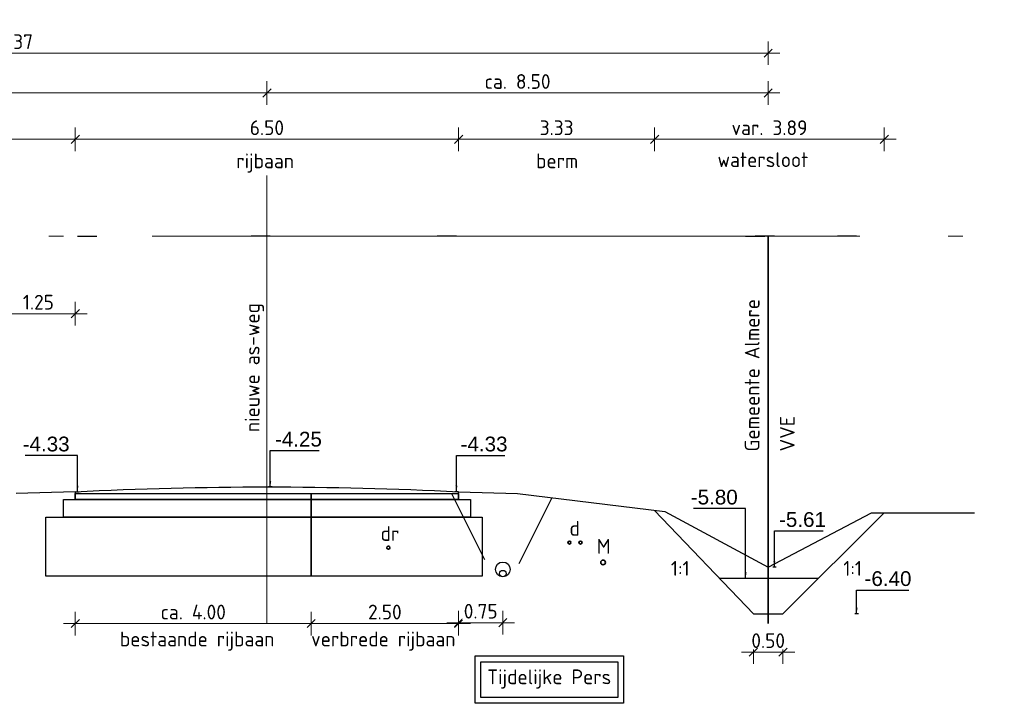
# Model space of a CAD drawing. Header units: metres. Extents: x 149090 to 161988, y 479090 to 487021.
# Tile 49 of 72: x 159093 to 159109, y 484429 to 484440. Entities that reach past the tile are written whole.
import ezdxf

# ---------------------------------------------------------------- set-up
doc = ezdxf.new("R2010")
doc.units = ezdxf.units.M
for name, pattern in [('AL-NAP_LIJN', [15.25, 12, -1.5, 0.25, -1.5]), ('AM-AS', [16, 10, -2, 2, -2]), ('DASHED2', [0.375, 0.25, -0.125])]:
    doc.linetypes.add(name, pattern=pattern)
doc.layers.get('0').update_dxf_attribs({"lineweight": 25})
doc.layers.get('Defpoints').update_dxf_attribs({"color": 211, "lineweight": 25})
for name, color, linetype, lineweight in [('N-WE-AM-AS_WEG_GEBIEDSONTSLUITINGSWEG-G', 10, 'AM-AS', 18), ('N-WE-KG-GRENS_PERCEEL-G', 150, 'KG-PERCEEL', 35), ('N-WE-VH-KANTVERHARDING-G', 7, 'Continuous', 30), ('X-XX-AL-M', 7, 'Continuous', 18), ('X-XX-AL-NAP-G', 7, 'AL-NAP_LIJN', 18), ('X-XX-AL-PROFIEL-B-G', 7, 'Continuous', 25), ('X-XX-AL-PROFIEL-N-G', 7, 'Continuous', 35), ('X-XX-AL-T25', 7, 'Continuous', 25)]:
    doc.layers.add(name, color=color, linetype=linetype, lineweight=lineweight)
doc.layers.add('N-XX-GW-WATERGANG_WATERLIJN-GD', color=150, linetype='AL-WATERLIJN', lineweight=30, true_color=0x007fff)
doc.styles.add('Civitas Arial', font='arial.ttf')
doc.styles.add('NLCS-ISO-M100-T25', font='NLCS-ISO.ttf')
doc.styles.get("Standard").update_dxf_attribs({"font": 'NLCS-ISO.ttf'})
doc.linetypes.add('AL-WATERLIJN', pattern='A,20,[32,NLCS.shx,S=1.5,R=0,X=0,Y=0],20', length=40)
doc.linetypes.add('KG-PERCEEL', pattern='A,5.5,-2,["P",Standard,S=1.8,R=0,X=-0.5,Y=-0.9],-2,5.5,-2,[5,NLCS.shx,S=0.75,R=0,X=0,Y=0],-2', length=19)
doc.dimstyles.new('Civitas 100 25', dxfattribs={"dimscale": 0.1, "dimtxt": 2.5, "dimasz": 1, "dimexe": 0.18, "dimexo": 0.0625, "dimgap": 1, "dimtad": 1, "dimzin": 0, "dimdsep": 46, "dimtxsty": 'Civitas Arial', "dimblk": 'Civitas-pijlmaat', "dimcen": 0, "dimse1": 1, "dimse2": 1, "dimadec": 0, "dimazin": 0, "dimtfac": 1, "dimtix": 1, "dimtmove": 0, "dimatfit": 0, "dimfxl": 1, "dimtolj": 1, "dimtzin": 0, "dimarcsym": 1})
doc.dimstyles.new('NLCS-M100-T25-SCHRAP-X_L2_H1', dxfattribs={"dimscale": 0.1, "dimtxt": 2.5, "dimasz": 1.4, "dimexe": 2, "dimexo": 2, "dimgap": 0.7, "dimtad": 1, "dimzin": 0, "dimdsep": 46, "dimtxsty": 'NLCS-ISO-M100-T25', "dimblk": 'OBLIQUE', "dimcen": 0, "dimdle": 2, "dimclrd": 256, "dimclre": 256, "dimclrt": 256, "dimadec": 1, "dimazin": 0, "dimtfac": 1, "dimtofl": 0, "dimtmove": 1, "dimatfit": 0, "dimldrblk": 'OBLIQUE', "dimfxl": 2, "dimfxlon": 1, "dimtfill": 1, "dimtfillclr": 254, "dimtolj": 1, "dimtzin": 0, "dimlwd": 18, "dimlwe": 18, "dimarcsym": 0})

# ---------------------------------------------------------------- blocks, each defined once
blk = doc.blocks.new('*U146')
for points in [[(0, 0), (3.998, 0), (3.998, -0.1), (0, -0.1)], [(-0.2, -0.1), (3.998, -0.1), (3.998, -0.4), (-0.2, -0.4)], [(-0.5, -0.4), (4.001, -0.4), (4.001, -1.4), (-0.5, -1.4)]]:
    blk.add_lwpolyline(points, close=True)
blk = doc.blocks.new('_Oblique')
at = {"color": 0, "linetype": 'ByBlock', "lineweight": -2}
blk.add_line((-0.5, -0.5), (0.5, 0.5), dxfattribs=at)
blk = doc.blocks.new('*D96')
at = {"layer": 'Defpoints', "color": 0, "transparency": 16777216}
for p in [(159084.977, 484438.987), (159084.977, 484437.588), (159096.727, 484437.588)]:
    blk.add_point(p, dxfattribs=at)
at = {"layer": 'X-XX-AL-M', "linetype": 'Continuous', "lineweight": 18, "transparency": 16777216}
for p, q in [((159084.977, 484438.787), (159084.977, 484439.187)), ((159096.727, 484438.787), (159096.727, 484439.187)), ((159096.927, 484438.987), (159084.777, 484438.987))]:
    blk.add_line(p, q, dxfattribs=at)
at = {"layer": 'X-XX-AL-M', "lineweight": 18, "transparency": 16777216, "xscale": 0.14, "yscale": 0.14, "zscale": 0.14, "rotation": 180}
blk.add_blockref('_Oblique', (159084.977, 484438.987), dxfattribs=at)
at = {"layer": 'X-XX-AL-M', "lineweight": 18, "transparency": 16777216, "xscale": 0.14, "yscale": 0.14, "zscale": 0.14}
blk.add_blockref('_Oblique', (159096.727, 484438.987), dxfattribs=at)
at = {"layer": 'X-XX-AL-M', "transparency": 16777216, "insert": (159090.852, 484439.182), "char_height": 0.25, "attachment_point": 5, "style": 'NLCS-ISO-M100-T25', "bg_fill": 3, "box_fill_scale": 1.1, "bg_fill_color": 256, "bg_fill_true_color": 13158600, "bg_fill_transparency": 0}
blk.add_mtext('\\A1;11.75', dxfattribs=at)
blk = doc.blocks.new('*D97')
at = {"layer": 'Defpoints', "color": 0, "transparency": 16777216}
for p in [(159105.227, 484439.662), (159078.857, 484436.559), (159105.227, 484436.559)]:
    blk.add_point(p, dxfattribs=at)
at = {"layer": 'X-XX-AL-M', "linetype": 'Continuous', "lineweight": 18, "transparency": 16777216}
for p, q in [((159078.857, 484439.462), (159078.857, 484439.862)), ((159105.227, 484439.462), (159105.227, 484439.862)), ((159078.657, 484439.662), (159105.427, 484439.662))]:
    blk.add_line(p, q, dxfattribs=at)
at = {"layer": 'X-XX-AL-M', "lineweight": 18, "transparency": 16777216, "xscale": 0.14, "yscale": 0.14, "zscale": 0.14, "rotation": 180}
blk.add_blockref('_Oblique', (159078.857, 484439.662), dxfattribs=at)
at = {"layer": 'X-XX-AL-M', "lineweight": 18, "transparency": 16777216, "xscale": 0.14, "yscale": 0.14, "zscale": 0.14}
blk.add_blockref('_Oblique', (159105.227, 484439.662), dxfattribs=at)
at = {"layer": 'X-XX-AL-M', "transparency": 16777216, "insert": (159092.042, 484439.857), "char_height": 0.25, "attachment_point": 5, "style": 'NLCS-ISO-M100-T25', "bg_fill": 3, "box_fill_scale": 1.1, "bg_fill_color": 256, "bg_fill_true_color": 13158600, "bg_fill_transparency": 0}
blk.add_mtext('\\A1;var. 26.37 ', dxfattribs=at)
blk = doc.blocks.new('*D98')
at = {"layer": 'Defpoints', "color": 0, "transparency": 16777216}
for p in [(159105.227, 484438.987), (159096.727, 484437.588), (159105.227, 484436.559)]:
    blk.add_point(p, dxfattribs=at)
at = {"layer": 'X-XX-AL-M', "linetype": 'Continuous', "lineweight": 18, "transparency": 16777216}
for p, q in [((159096.727, 484438.787), (159096.727, 484439.187)), ((159105.227, 484438.787), (159105.227, 484439.187)), ((159096.527, 484438.987), (159105.427, 484438.987))]:
    blk.add_line(p, q, dxfattribs=at)
at = {"layer": 'X-XX-AL-M', "lineweight": 18, "transparency": 16777216, "xscale": 0.14, "yscale": 0.14, "zscale": 0.14, "rotation": 180}
blk.add_blockref('_Oblique', (159096.727, 484438.987), dxfattribs=at)
at = {"layer": 'X-XX-AL-M', "lineweight": 18, "transparency": 16777216, "xscale": 0.14, "yscale": 0.14, "zscale": 0.14}
blk.add_blockref('_Oblique', (159105.227, 484438.987), dxfattribs=at)
at = {"layer": 'X-XX-AL-M', "transparency": 16777216, "insert": (159100.977, 484439.182), "char_height": 0.25, "attachment_point": 5, "style": 'NLCS-ISO-M100-T25', "bg_fill": 3, "box_fill_scale": 1.1, "bg_fill_color": 256, "bg_fill_true_color": 13158600, "bg_fill_transparency": 0}
blk.add_mtext('\\A1;ca. 8.50', dxfattribs=at)
blk = doc.blocks.new('*D49')
at = {"layer": 'Defpoints', "color": 0, "transparency": 16777216}
for p in [(0.033, 0), (-0.009, -3.671), (0.033, -4.25)]:
    blk.add_point(p, dxfattribs=at)
at = {"color": 0, "transparency": 16777216, "insert": (0.477, -3.443), "char_height": 0.25, "attachment_point": 5, "style": 'Civitas Arial'}
blk.add_mtext('\\A1;-4.25 ', dxfattribs=at)
blk = doc.blocks.new('Civitas-pijlmaat')
blk.add_line((0, 0.52), (0, -0.52))
blk.add_solid([(0, 0), (-1.5, 0.34), (-1.5, -0.34)])
blk = doc.blocks.new('*D51')
at = {"layer": 'Defpoints', "color": 0, "transparency": 16777216}
for p in [(0.033, 0), (-0.017, -3.753), (0.033, -4.332)]:
    blk.add_point(p, dxfattribs=at)
at = {"color": 0, "transparency": 16777216, "insert": (0.468, -3.525), "char_height": 0.25, "attachment_point": 5, "style": 'Civitas Arial'}
blk.add_mtext('\\A1;-4.33 ', dxfattribs=at)
blk = doc.blocks.new('*D47')
at = {"layer": 'Defpoints', "color": 0, "transparency": 16777216}
for p in [(-0.033, 0), (-0.048, -3.753), (-0.033, -4.332)]:
    blk.add_point(p, dxfattribs=at)
at = {"color": 0, "transparency": 16777216, "insert": (-0.532, -3.525), "char_height": 0.25, "attachment_point": 5, "style": 'Civitas Arial'}
blk.add_mtext('\\A1;-4.33 ', dxfattribs=at)
blk = doc.blocks.new('*D99')
at = {"layer": 'Defpoints', "color": 0, "transparency": 16777216}
for p in [(159097.477, 484432.079), (159093.477, 484431.779), (159097.477, 484429.992)]:
    blk.add_point(p, dxfattribs=at)
at = {"layer": 'X-XX-AL-PROFIEL-B-G', "linetype": 'Continuous', "lineweight": 18, "transparency": 16777216}
for p, q in [((159093.477, 484430.192), (159093.477, 484429.792)), ((159097.477, 484430.192), (159097.477, 484429.792)), ((159093.277, 484429.992), (159097.677, 484429.992))]:
    blk.add_line(p, q, dxfattribs=at)
at = {"layer": 'X-XX-AL-PROFIEL-B-G', "lineweight": 18, "transparency": 16777216, "xscale": 0.14, "yscale": 0.14, "zscale": 0.14, "rotation": 180}
blk.add_blockref('_Oblique', (159093.477, 484429.992), dxfattribs=at)
at = {"layer": 'X-XX-AL-PROFIEL-B-G', "lineweight": 18, "transparency": 16777216, "xscale": 0.14, "yscale": 0.14, "zscale": 0.14}
blk.add_blockref('_Oblique', (159097.477, 484429.992), dxfattribs=at)
at = {"layer": 'X-XX-AL-PROFIEL-B-G', "transparency": 16777216, "insert": (159095.477, 484430.187), "char_height": 0.25, "attachment_point": 5, "style": 'NLCS-ISO-M100-T25', "bg_fill": 3, "box_fill_scale": 1.1, "bg_fill_color": 256, "bg_fill_true_color": 13158600, "bg_fill_transparency": 0}
blk.add_mtext('\\A1;ca. 4.00', dxfattribs=at)
blk = doc.blocks.new('*D100')
at = {"layer": 'Defpoints', "color": 0, "transparency": 16777216}
for p in [(159099.977, 484432.177), (159097.477, 484432.129), (159099.977, 484429.992)]:
    blk.add_point(p, dxfattribs=at)
at = {"layer": 'X-XX-AL-M', "linetype": 'Continuous', "lineweight": 18, "transparency": 16777216}
for p, q in [((159097.477, 484430.192), (159097.477, 484429.792)), ((159099.977, 484430.192), (159099.977, 484429.792)), ((159097.277, 484429.992), (159100.177, 484429.992))]:
    blk.add_line(p, q, dxfattribs=at)
at = {"layer": 'X-XX-AL-M', "lineweight": 18, "transparency": 16777216, "xscale": 0.14, "yscale": 0.14, "zscale": 0.14, "rotation": 180}
blk.add_blockref('_Oblique', (159097.477, 484429.992), dxfattribs=at)
at = {"layer": 'X-XX-AL-M', "lineweight": 18, "transparency": 16777216, "xscale": 0.14, "yscale": 0.14, "zscale": 0.14}
blk.add_blockref('_Oblique', (159099.977, 484429.992), dxfattribs=at)
at = {"layer": 'X-XX-AL-M', "transparency": 16777216, "insert": (159098.727, 484430.187), "char_height": 0.25, "attachment_point": 5, "style": 'NLCS-ISO-M100-T25', "bg_fill": 3, "box_fill_scale": 1.1, "bg_fill_color": 256, "bg_fill_true_color": 13158600, "bg_fill_transparency": 0}
blk.add_mtext('\\A1;2.50', dxfattribs=at)
blk = doc.blocks.new('*D103')
at = {"layer": 'Defpoints', "color": 0, "transparency": 16777216}
for p in [(159093.477, 484435.245), (159092.227, 484431.449), (159093.477, 484429.992)]:
    blk.add_point(p, dxfattribs=at)
at = {"layer": 'X-XX-AL-M', "linetype": 'Continuous', "lineweight": 18, "transparency": 16777216}
for p, q in [((159092.227, 484435.045), (159092.227, 484435.445)), ((159093.477, 484435.045), (159093.477, 484435.445)), ((159092.027, 484435.245), (159093.677, 484435.245))]:
    blk.add_line(p, q, dxfattribs=at)
at = {"layer": 'X-XX-AL-M', "lineweight": 18, "transparency": 16777216, "xscale": 0.14, "yscale": 0.14, "zscale": 0.14, "rotation": 180}
blk.add_blockref('_Oblique', (159092.227, 484435.245), dxfattribs=at)
at = {"layer": 'X-XX-AL-M', "lineweight": 18, "transparency": 16777216, "xscale": 0.14, "yscale": 0.14, "zscale": 0.14}
blk.add_blockref('_Oblique', (159093.477, 484435.245), dxfattribs=at)
at = {"layer": 'X-XX-AL-M', "transparency": 16777216, "insert": (159092.852, 484435.44), "char_height": 0.25, "attachment_point": 5, "style": 'NLCS-ISO-M100-T25', "bg_fill": 3, "box_fill_scale": 1.1, "bg_fill_color": 256, "bg_fill_true_color": 13158600, "bg_fill_transparency": 0}
blk.add_mtext('\\A1;1.25', dxfattribs=at)
blk = doc.blocks.new('*D104')
at = {"layer": 'Defpoints', "color": 0, "transparency": 16777216}
for p in [(159107.196, 484438.203), (159103.302, 484431.911), (159107.196, 484431.867)]:
    blk.add_point(p, dxfattribs=at)
at = {"layer": 'X-XX-AL-M', "linetype": 'Continuous', "lineweight": 18, "transparency": 16777216}
for p, q in [((159103.302, 484438.003), (159103.302, 484438.403)), ((159107.196, 484438.003), (159107.196, 484438.403)), ((159103.102, 484438.203), (159107.396, 484438.203))]:
    blk.add_line(p, q, dxfattribs=at)
at = {"layer": 'X-XX-AL-M', "lineweight": 18, "transparency": 16777216, "xscale": 0.14, "yscale": 0.14, "zscale": 0.14, "rotation": 180}
blk.add_blockref('_Oblique', (159103.302, 484438.203), dxfattribs=at)
at = {"layer": 'X-XX-AL-M', "lineweight": 18, "transparency": 16777216, "xscale": 0.14, "yscale": 0.14, "zscale": 0.14}
blk.add_blockref('_Oblique', (159107.196, 484438.203), dxfattribs=at)
at = {"layer": 'X-XX-AL-M', "transparency": 16777216, "insert": (159105.249, 484438.398), "char_height": 0.25, "attachment_point": 5, "style": 'NLCS-ISO-M100-T25', "bg_fill": 3, "box_fill_scale": 1.1, "bg_fill_color": 256, "bg_fill_true_color": 13158600, "bg_fill_transparency": 0}
blk.add_mtext('\\A1;var. 3.89', dxfattribs=at)
blk = doc.blocks.new('*D105')
at = {"layer": 'Defpoints', "color": 0, "transparency": 16777216}
for p in [(159099.977, 484438.203), (159099.977, 484432.227), (159103.302, 484431.911)]:
    blk.add_point(p, dxfattribs=at)
at = {"layer": 'X-XX-AL-M', "linetype": 'Continuous', "lineweight": 18, "transparency": 16777216}
for p, q in [((159099.977, 484438.003), (159099.977, 484438.403)), ((159103.302, 484438.003), (159103.302, 484438.403)), ((159103.502, 484438.203), (159099.777, 484438.203))]:
    blk.add_line(p, q, dxfattribs=at)
at = {"layer": 'X-XX-AL-M', "lineweight": 18, "transparency": 16777216, "xscale": 0.14, "yscale": 0.14, "zscale": 0.14, "rotation": 180}
blk.add_blockref('_Oblique', (159099.977, 484438.203), dxfattribs=at)
at = {"layer": 'X-XX-AL-M', "lineweight": 18, "transparency": 16777216, "xscale": 0.14, "yscale": 0.14, "zscale": 0.14}
blk.add_blockref('_Oblique', (159103.302, 484438.203), dxfattribs=at)
at = {"layer": 'X-XX-AL-M', "transparency": 16777216, "insert": (159101.64, 484438.398), "char_height": 0.25, "attachment_point": 5, "style": 'NLCS-ISO-M100-T25', "bg_fill": 3, "box_fill_scale": 1.1, "bg_fill_color": 256, "bg_fill_true_color": 13158600, "bg_fill_transparency": 0}
blk.add_mtext('\\A1;3.33', dxfattribs=at)
blk = doc.blocks.new('*D106')
at = {"layer": 'Defpoints', "color": 0, "transparency": 16777216}
for p in [(159093.477, 484438.203), (159093.477, 484432.195), (159099.977, 484432.227)]:
    blk.add_point(p, dxfattribs=at)
at = {"layer": 'X-XX-AL-M', "linetype": 'Continuous', "lineweight": 18, "transparency": 16777216}
for p, q in [((159093.477, 484438.003), (159093.477, 484438.403)), ((159099.977, 484438.003), (159099.977, 484438.403)), ((159100.177, 484438.203), (159093.277, 484438.203))]:
    blk.add_line(p, q, dxfattribs=at)
at = {"layer": 'X-XX-AL-M', "lineweight": 18, "transparency": 16777216, "xscale": 0.14, "yscale": 0.14, "zscale": 0.14, "rotation": 180}
blk.add_blockref('_Oblique', (159093.477, 484438.203), dxfattribs=at)
at = {"layer": 'X-XX-AL-M', "lineweight": 18, "transparency": 16777216, "xscale": 0.14, "yscale": 0.14, "zscale": 0.14}
blk.add_blockref('_Oblique', (159099.977, 484438.203), dxfattribs=at)
at = {"layer": 'X-XX-AL-M', "transparency": 16777216, "insert": (159096.727, 484438.398), "char_height": 0.25, "attachment_point": 5, "style": 'NLCS-ISO-M100-T25', "bg_fill": 3, "box_fill_scale": 1.1, "bg_fill_color": 256, "bg_fill_true_color": 13158600, "bg_fill_transparency": 0}
blk.add_mtext('\\A1;6.50', dxfattribs=at)
blk = doc.blocks.new('*D107')
at = {"layer": 'Defpoints', "color": 0, "transparency": 16777216}
for p in [(159086.727, 484438.203), (159086.727, 484432.179), (159093.477, 484432.195)]:
    blk.add_point(p, dxfattribs=at)
at = {"layer": 'X-XX-AL-M', "linetype": 'Continuous', "lineweight": 18, "transparency": 16777216}
for p, q in [((159086.727, 484438.003), (159086.727, 484438.403)), ((159093.477, 484438.003), (159093.477, 484438.403)), ((159093.677, 484438.203), (159086.527, 484438.203))]:
    blk.add_line(p, q, dxfattribs=at)
at = {"layer": 'X-XX-AL-M', "lineweight": 18, "transparency": 16777216, "xscale": 0.14, "yscale": 0.14, "zscale": 0.14, "rotation": 180}
blk.add_blockref('_Oblique', (159086.727, 484438.203), dxfattribs=at)
at = {"layer": 'X-XX-AL-M', "lineweight": 18, "transparency": 16777216, "xscale": 0.14, "yscale": 0.14, "zscale": 0.14}
blk.add_blockref('_Oblique', (159093.477, 484438.203), dxfattribs=at)
at = {"layer": 'X-XX-AL-M', "transparency": 16777216, "insert": (159090.102, 484438.398), "char_height": 0.25, "attachment_point": 5, "style": 'NLCS-ISO-M100-T25', "bg_fill": 3, "box_fill_scale": 1.1, "bg_fill_color": 256, "bg_fill_true_color": 13158600, "bg_fill_transparency": 0}
blk.add_mtext('\\A1;6.75', dxfattribs=at)
blk = doc.blocks.new('*U53')
for points in [[(0, 0), (2.502, 0), (2.502, -0.1), (0, -0.1)], [(0, -0.1), (2.702, -0.1), (2.702, -0.4), (0, -0.4)], [(0, -0.4), (2.902, -0.4), (2.902, -1.4), (0, -1.4)]]:
    blk.add_lwpolyline(points, close=True)
blk = doc.blocks.new('*D222')
at = {"layer": 'Defpoints', "color": 0, "transparency": 16777216}
for p in [(0.033, 0), (0.016, -5.033), (0.033, -5.612)]:
    blk.add_point(p, dxfattribs=at)
at = {"color": 0, "transparency": 16777216, "insert": (0.477, -4.805), "char_height": 0.25, "attachment_point": 5, "style": 'Civitas Arial'}
blk.add_mtext('\\A1;-5.61 ', dxfattribs=at)
blk = doc.blocks.new('*D223')
at = {"layer": 'Defpoints', "color": 0, "transparency": 16777216}
for p in [(159100.727, 484431.034), (159099.977, 484430.839)]:
    blk.add_point(p, dxfattribs=at)
at = {"layer": 'X-XX-AL-M', "linetype": 'Continuous', "lineweight": 18, "transparency": 16777216}
for p, q in [((159099.977, 484430.206), (159099.977, 484429.806)), ((159100.727, 484430.206), (159100.727, 484429.806)), ((159100.927, 484430.006), (159099.777, 484430.006))]:
    blk.add_line(p, q, dxfattribs=at)
at = {"layer": 'X-XX-AL-M', "lineweight": 18, "transparency": 16777216, "xscale": 0.14, "yscale": 0.14, "zscale": 0.14, "rotation": 180}
blk.add_blockref('_Oblique', (159099.977, 484430.006), dxfattribs=at)
at = {"layer": 'X-XX-AL-M', "lineweight": 18, "transparency": 16777216, "xscale": 0.14, "yscale": 0.14, "zscale": 0.14}
blk.add_blockref('_Oblique', (159100.727, 484430.006), dxfattribs=at)
at = {"layer": 'X-XX-AL-M', "transparency": 16777216, "insert": (159100.352, 484430.201), "char_height": 0.25, "attachment_point": 5, "style": 'NLCS-ISO-M100-T25', "bg_fill": 3, "box_fill_scale": 1.1, "bg_fill_color": 256, "bg_fill_true_color": 13158600, "bg_fill_transparency": 0}
blk.add_mtext('\\A1;0.75', dxfattribs=at)
at = {"layer": 'Defpoints', "color": 0, "transparency": 16777216}
blk.add_point((159099.977, 484430.006), dxfattribs=at)
blk = doc.blocks.new('*D356')
at = {"layer": 'Defpoints', "color": 0, "transparency": 16777216}
for p in [(0.033, 0), (0.048, -6.035), (0.033, -6.4)]:
    blk.add_point(p, dxfattribs=at)
at = {"color": 0, "transparency": 16777216, "insert": (0.532, -5.807), "char_height": 0.25, "attachment_point": 5, "style": 'Civitas Arial'}
blk.add_mtext('\\A1;-6.40 ', dxfattribs=at)
blk = doc.blocks.new('*D362')
at = {"layer": 'Defpoints', "color": 0, "transparency": 16777216}
for p in [(159104.977, 484430.159), (159105.477, 484430.159)]:
    blk.add_point(p, dxfattribs=at)
at = {"layer": 'X-XX-AL-M', "linetype": 'Continuous', "lineweight": 18, "transparency": 16777216}
for p, q in [((159104.977, 484429.707), (159104.977, 484429.307)), ((159105.477, 484429.707), (159105.477, 484429.307)), ((159105.677, 484429.507), (159104.777, 484429.507))]:
    blk.add_line(p, q, dxfattribs=at)
at = {"layer": 'X-XX-AL-M', "transparency": 16777216, "insert": (159105.227, 484429.702), "char_height": 0.25, "attachment_point": 5, "style": 'NLCS-ISO-M100-T25', "bg_fill": 3, "box_fill_scale": 1.1, "bg_fill_color": 256, "bg_fill_true_color": 13158600, "bg_fill_transparency": 0}
blk.add_mtext('\\A1;0.50', dxfattribs=at)
at = {"layer": 'Defpoints', "color": 0, "transparency": 16777216}
blk.add_point((159104.977, 484429.507), dxfattribs=at)
at = {"layer": 'X-XX-AL-M', "lineweight": 18, "transparency": 16777216, "xscale": 0.14, "yscale": 0.14, "zscale": 0.14, "rotation": 180}
blk.add_blockref('_Oblique', (159104.977, 484429.507), dxfattribs=at)
at = {"layer": 'X-XX-AL-M', "lineweight": 18, "transparency": 16777216, "xscale": 0.14, "yscale": 0.14, "zscale": 0.14}
blk.add_blockref('_Oblique', (159105.477, 484429.507), dxfattribs=at)
blk = doc.blocks.new('*D360')
at = {"layer": 'Defpoints', "color": 0, "transparency": 16777216}
for p in [(-0.033, 0), (-0.048, -4.653), (-0.033, -5.8)]:
    blk.add_point(p, dxfattribs=at)
at = {"color": 0, "transparency": 16777216, "insert": (-0.532, -4.425), "char_height": 0.25, "attachment_point": 5, "style": 'Civitas Arial'}
blk.add_mtext('\\A1;-5.80 ', dxfattribs=at)
blk = doc.blocks.new('*U48')
blk.add_line((0.033, -4.25), (-0.028, -4.25))
at = {"layer": 'Defpoints', "color": 6}
blk.add_line((0, 0), (-0.325, 0), dxfattribs=at)
dim = blk.add_ordinate_dim(feature_location=(0.033, -4.25), offset=(-0.042, 0.579), dtype=0, origin=(0.033, 0), text='-<> ', dimstyle='Civitas 100 25')
dim.commit()
dim.dimension.update_dxf_attribs({"geometry": '*D49', "text_midpoint": (0.477, -3.443)})
blk.add_leader([(0, -4.25), (0, -3.635), (0.829, -3.635)], dimstyle='Civitas 100 25')
blk = doc.blocks.new('*U50')
blk.add_line((0.033, -4.332), (-0.028, -4.332))
at = {"layer": 'Defpoints', "color": 6}
blk.add_line((0, 0), (-0.325, 0), dxfattribs=at)
dim = blk.add_ordinate_dim(feature_location=(0.033, -4.332), offset=(-0.05, 0.579), dtype=0, origin=(0.033, 0), text='-<> ', dimstyle='Civitas 100 25')
dim.commit()
dim.dimension.update_dxf_attribs({"geometry": '*D51', "text_midpoint": (0.468, -3.525)})
blk.add_leader([(0, -4.332), (0, -3.717), (0.82, -3.717)], dimstyle='Civitas 100 25')
blk = doc.blocks.new('*U46')
blk.add_line((-0.033, -4.332), (0.028, -4.332))
at = {"layer": 'Defpoints', "color": 6}
blk.add_line((0, 0), (0.325, 0), dxfattribs=at)
dim = blk.add_ordinate_dim(feature_location=(-0.033, -4.332), offset=(-0.015, 0.579), dtype=0, origin=(-0.033, 0), text='-<> ', dimstyle='Civitas 100 25')
dim.commit()
dim.dimension.update_dxf_attribs({"geometry": '*D47', "text_midpoint": (-0.532, -3.525)})
blk.add_leader([(0, -4.332), (0, -3.717), (-0.885, -3.717)], dimstyle='Civitas 100 25')
blk = doc.blocks.new('*U221')
blk.add_line((0.033, -5.612), (-0.028, -5.612))
at = {"layer": 'Defpoints', "color": 6}
blk.add_line((0, 0), (-0.325, 0), dxfattribs=at)
dim = blk.add_ordinate_dim(feature_location=(0.033, -5.612), offset=(-0.016, 0.579), dtype=0, origin=(0.033, 0), text='-<> ', dimstyle='Civitas 100 25')
dim.commit()
dim.dimension.update_dxf_attribs({"geometry": '*D222', "text_midpoint": (0.477, -4.805)})
blk.add_leader([(0, -5.612), (0, -4.997), (0.829, -4.997)], dimstyle='Civitas 100 25')
blk = doc.blocks.new('*U355')
blk.add_line((0.033, -6.4), (-0.028, -6.4))
at = {"layer": 'Defpoints', "color": 6}
blk.add_line((0, 0), (-0.325, 0), dxfattribs=at)
dim = blk.add_ordinate_dim(feature_location=(0.033, -6.4), offset=(0.016, 0.365), dtype=0, origin=(0.033, 0), text='-<> ', dimstyle='Civitas 100 25')
dim.commit()
dim.dimension.update_dxf_attribs({"geometry": '*D356', "text_midpoint": (0.532, -5.807)})
blk.add_leader([(0, -6.4), (0, -6), (0.885, -6)], dimstyle='Civitas 100 25')
blk = doc.blocks.new('*U359')
blk.add_line((-0.033, -5.8), (0.028, -5.8))
at = {"layer": 'Defpoints', "color": 6}
blk.add_line((0, 0), (0.325, 0), dxfattribs=at)
dim = blk.add_ordinate_dim(feature_location=(-0.033, -5.8), offset=(-0.016, 1.147), dtype=0, origin=(-0.033, 0), text='-<> ', dimstyle='Civitas 100 25')
dim.commit()
dim.dimension.update_dxf_attribs({"geometry": '*D360', "text_midpoint": (-0.532, -4.425)})
blk.add_leader([(0, -5.8), (0, -4.617), (-0.885, -4.617)], dimstyle='Civitas 100 25')

msp = doc.modelspace()

# ---------------------------------------------------------------- linework, layer by layer
at = {"layer": 'N-WE-AM-AS_WEG_GEBIEDSONTSLUITINGSWEG-G'}
msp.add_line((159096.727, 484437.588), (159096.727, 484429.992), dxfattribs=at)
at = {"layer": 'N-WE-KG-GRENS_PERCEEL-G'}
msp.add_line((159105.227, 484436.559), (159105.227, 484429.992), dxfattribs=at)
at = {"layer": 'N-WE-VH-KANTVERHARDING-G', "flags": 128}
msp.add_lwpolyline([(159104.977, 484430.159), (159105.477, 484430.159)], dxfattribs=at)
at = {"layer": 'N-WE-VH-KANTVERHARDING-G'}
msp.add_circle((159100.727, 484430.909), 0.125, dxfattribs=at)
at = {"layer": 'N-XX-GW-WATERGANG_WATERLIJN-GD', "ltscale": 0.2, "flags": 128}
msp.add_lwpolyline([(159104.403, 484430.759), (159106.081, 484430.759)], dxfattribs=at)
at = {"layer": 'X-XX-AL-NAP-G'}
msp.add_line((159003.28, 484436.559), (159511.076, 484436.559), dxfattribs=at)
at = {"layer": 'X-XX-AL-PROFIEL-B-G'}
for p, q in [((159093.477, 484432.227), (159092.477, 484432.197)), ((159099.977, 484432.227), (159100.977, 484432.197)), ((159100.977, 484432.197), (159103.477, 484431.889))]:
    msp.add_line(p, q, dxfattribs=at)
at = {"layer": 'X-XX-AL-PROFIEL-B-G', "flags": 128}
msp.add_lwpolyline([(159093.477, 484432.227, -0.025212), (159099.977, 484432.227)], format="xyb", dxfattribs=at)
for points in [[(159103.477, 484431.889), (159105.227, 484430.947)], [(159105.227, 484430.947), (159106.977, 484431.867), (159108.728, 484431.867)]]:
    msp.add_lwpolyline(points, dxfattribs=at)
at = {"layer": 'X-XX-AL-PROFIEL-N-G', "color": 114, "true_color": 0x139b48}
for centre in [(159101.857, 484431.365), (159102.044, 484431.365)]:
    msp.add_circle(centre, 0.0261, dxfattribs=at)
at = {"layer": 'X-XX-AL-PROFIEL-N-G', "color": 4, "true_color": 0x00ffff}
msp.add_circle((159102.427, 484431.028), 0.04, dxfattribs=at)
at = {"layer": 'X-XX-AL-T25'}
for points in [[(159100.258, 484429.442), (159102.772, 484429.442), (159102.772, 484428.64), (159100.258, 484428.64)], [(159100.355, 484429.344), (159102.675, 484429.344), (159102.675, 484428.737), (159100.355, 484428.737)]]:
    msp.add_lwpolyline(points, close=True, dxfattribs=at)
at = {"layer": 'X-XX-AL-T25', "color": 217, "lineweight": 30, "true_color": 0x93278f}
msp.add_circle((159100.727, 484430.839), 0.055, dxfattribs=at)

# ---------------------------------------------------------------- block references
at = {"layer": 'X-XX-AL-PROFIEL-B-G'}
msp.add_blockref('*U146', (159093.477, 484432.195), dxfattribs=at)

# ---------------------------------------------------------------- texts
at = {"layer": 'X-XX-AL-PROFIEL-B-G', "style": 'NLCS-ISO-M100-T25'}
for s, p in [('d', (159101.858, 484431.48)), ('M', (159102.321, 484431.176)), ('bestaande rijbaan', (159094.234, 484429.605))]:
    msp.add_text(s, height=0.25, dxfattribs=at).set_placement(p)
at = {"layer": 'X-XX-AL-T25', "style": 'NLCS-ISO-M100-T25'}
msp.add_text('nieuwe as-weg', height=0.25, rotation=90, dxfattribs=at).set_placement((159096.602, 484433.238))
for p in [(159103.578, 484430.802), (159106.501, 484430.802)]:
    msp.add_text('1:1', height=0.25, dxfattribs=at).set_placement(p)
at = {"layer": 'X-XX-AL-T25', "insert": (159100.46, 484429.63), "char_height": 0.25, "attachment_point": 1, "style": 'NLCS-ISO-M100-T25'}
msp.add_mtext_dynamic_manual_height_columns('\\PTijdelijke Pers', width=4.39821, gutter_width=1.25, heights=[0], dxfattribs=at)

# ---------------------------------------------------------------- next in the draw order: dimensions: what is measured, and where the dimension line sits
at = {"layer": 'X-XX-AL-M'}
dim = msp.add_linear_dim(base=(159084.977, 484438.987), p1=(159096.727, 484437.588), p2=(159084.977, 484437.588), dimstyle='NLCS-M100-T25-SCHRAP-X_L2_H1', dxfattribs=at)
dim.commit()
dim.dimension.update_dxf_attribs({"geometry": '*D96', "text_midpoint": (159090.852, 484439.182)})
at = {"layer": 'X-XX-AL-PROFIEL-B-G'}
dim = msp.add_linear_dim(base=(159097.477, 484429.992), p1=(159093.477, 484431.779), p2=(159097.477, 484432.079), text='ca. <>', dimstyle='NLCS-M100-T25-SCHRAP-X_L2_H1', dxfattribs=at)
dim.commit()
dim.dimension.update_dxf_attribs({"geometry": '*D99', "text_midpoint": (159095.477, 484430.187)})

# ---------------------------------------------------------------- next in the draw order: texts
at = {"layer": 'X-XX-AL-T25', "style": 'NLCS-ISO-M100-T25'}
msp.add_text('verbrede rijbaan', height=0.25, dxfattribs=at).set_placement((159097.476, 484429.605))

# ---------------------------------------------------------------- next in the draw order: dimensions: what is measured, and where the dimension line sits
at = {"layer": 'X-XX-AL-M'}
dim = msp.add_linear_dim(base=(159105.227, 484439.662), p1=(159078.857, 484436.559), p2=(159105.227, 484436.559), text='var. <> ', dimstyle='NLCS-M100-T25-SCHRAP-X_L2_H1', dxfattribs=at)
dim.commit()
dim.dimension.update_dxf_attribs({"geometry": '*D97', "text_midpoint": (159092.042, 484439.857)})

# ---------------------------------------------------------------- next in the draw order: block references
at = {"layer": 'X-XX-AL-T25'}
msp.add_blockref('*U46', (159093.515, 484436.559), dxfattribs=at)

# ---------------------------------------------------------------- next in the draw order: dimensions: what is measured, and where the dimension line sits
at = {"layer": 'X-XX-AL-M'}
dim = msp.add_linear_dim(base=(159105.227, 484438.987), p1=(159096.727, 484437.588), p2=(159105.227, 484436.559), text='ca. <>', dimstyle='NLCS-M100-T25-SCHRAP-X_L2_H1', dxfattribs=at)
dim.commit()
dim.dimension.update_dxf_attribs({"geometry": '*D98', "text_midpoint": (159100.977, 484439.182)})

# ---------------------------------------------------------------- next in the draw order: block references
at = {"layer": 'X-XX-AL-T25'}
for name, p in [('*U48', (159096.784, 484436.559)), ('*U50', (159099.941, 484436.559))]:
    msp.add_blockref(name, p, dxfattribs=at)

# ---------------------------------------------------------------- next in the draw order: dimensions: what is measured, and where the dimension line sits
at = {"layer": 'X-XX-AL-M'}
dim = msp.add_linear_dim(base=(159107.196, 484438.203), p1=(159103.302, 484431.911), p2=(159107.196, 484431.867), text='var. <>', dimstyle='NLCS-M100-T25-SCHRAP-X_L2_H1', dxfattribs=at)
dim.commit()
dim.dimension.update_dxf_attribs({"geometry": '*D104', "text_midpoint": (159105.249, 484438.398)})

# ---------------------------------------------------------------- next in the draw order: linework, layer by layer
at = {"layer": 'N-WE-VH-KANTVERHARDING-G'}
msp.add_line((159105.477, 484430.159), (159107.196, 484431.867), dxfattribs=at)

# ---------------------------------------------------------------- next in the draw order: block references
at = {"layer": 'X-XX-AL-T25'}
for name, p in [('*U359', (159104.845, 484436.559)), ('*U221', (159105.332, 484436.559)), ('*U355', (159106.727, 484436.559))]:
    msp.add_blockref(name, p, dxfattribs=at)

# ---------------------------------------------------------------- next in the draw order: texts
at = {"layer": 'X-XX-AL-M', "style": 'NLCS-ISO-M100-T25'}
msp.add_text('watersloot', height=0.25, dxfattribs=at).set_placement((159104.367, 484437.731))
at = {"layer": 'X-XX-AL-T25', "color": 240, "true_color": 0xed1f24, "style": 'NLCS-ISO-M100-T25'}
for s, p in [('Gemeente Almere', (159105.08, 484432.909)), ('VVE', (159105.677, 484432.909))]:
    msp.add_text(s, height=0.25, rotation=90, dxfattribs=at).set_placement(p)

# ---------------------------------------------------------------- next in the draw order: dimensions: what is measured, and where the dimension line sits
at = {"layer": 'X-XX-AL-M'}
dim = msp.add_linear_dim(base=(159099.977, 484429.992), p1=(159097.477, 484432.129), p2=(159099.977, 484432.177), dimstyle='NLCS-M100-T25-SCHRAP-X_L2_H1', dxfattribs=at)
dim.commit()
dim.dimension.update_dxf_attribs({"geometry": '*D100', "text_midpoint": (159098.727, 484430.187)})

# ---------------------------------------------------------------- next in the draw order: linework, layer by layer
at = {"layer": 'X-XX-AL-PROFIEL-B-G', "flags": 128}
msp.add_lwpolyline([(159093.477, 484432.227), (159093.477, 484432.095), (159097.477, 484432.095)], dxfattribs=at)
at = {"layer": 'X-XX-AL-PROFIEL-N-G', "color": 114, "true_color": 0x139b48}
msp.add_circle((159098.787, 484431.278), 0.0261, dxfattribs=at)

# ---------------------------------------------------------------- next in the draw order: texts
at = {"layer": 'X-XX-AL-PROFIEL-B-G', "style": 'NLCS-ISO-M100-T25'}
msp.add_text('dr', height=0.25, dxfattribs=at).set_placement((159098.655, 484431.393))

# ---------------------------------------------------------------- next in the draw order: dimensions: what is measured, and where the dimension line sits
at = {"layer": 'X-XX-AL-M'}
dim = msp.add_linear_dim(base=(159099.97707, 484438.20324), p1=(159103.3021, 484431.91088), p2=(159099.97707, 484432.22741), dimstyle='NLCS-M100-T25-SCHRAP-X_L2_H1', dxfattribs=at)
dim.commit()
dim.dimension.update_dxf_attribs({"geometry": '*D105', "text_midpoint": (159101.63959, 484438.39824)})

# ---------------------------------------------------------------- next in the draw order: linework, layer by layer
at = {"linetype": 'DASHED2', "ltscale": 5, "flags": 128}
msp.add_lwpolyline([(159101.56, 484432.125), (159100.89, 484430.784), (159100.727, 484430.784)], dxfattribs=at)
at = {"layer": 'N-WE-VH-KANTVERHARDING-G'}
msp.add_line((159103.302, 484431.911), (159104.977, 484430.159), dxfattribs=at)

# ---------------------------------------------------------------- next in the draw order: texts
at = {"layer": 'X-XX-AL-T25', "style": 'NLCS-ISO-M100-T25'}
msp.add_text('berm', height=0.25, dxfattribs=at).set_placement((159101.291, 484437.711))

# ---------------------------------------------------------------- next in the draw order: dimensions: what is measured, and where the dimension line sits
at = {"layer": 'X-XX-AL-M'}
dim = msp.add_linear_dim(base=(159093.477, 484435.245), p1=(159092.227, 484431.449), p2=(159093.477, 484429.992), dimstyle='NLCS-M100-T25-SCHRAP-X_L2_H1', dxfattribs=at)
dim.commit()
dim.dimension.update_dxf_attribs({"geometry": '*D103', "text_midpoint": (159092.852, 484435.44)})

# ---------------------------------------------------------------- next in the draw order: dimensions: what is measured, and where the dimension line sits
dim = msp.add_linear_dim(base=(159093.477, 484438.203), p1=(159099.977, 484432.227), p2=(159093.477, 484432.195), dimstyle='NLCS-M100-T25-SCHRAP-X_L2_H1', dxfattribs=at)
dim.commit()
dim.dimension.update_dxf_attribs({"geometry": '*D106', "text_midpoint": (159096.727, 484438.398)})
dim = msp.add_linear_dim(base=(159104.977, 484429.507), p1=(159105.477, 484430.159), p2=(159104.977, 484430.159), dimstyle='NLCS-M100-T25-SCHRAP-X_L2_H1', dxfattribs=at)
dim.commit()
dim.dimension.update_dxf_attribs({"geometry": '*D362', "text_midpoint": (159105.227, 484429.507), "dimtype": 160})

# ---------------------------------------------------------------- next in the draw order: linework, layer by layer
at = {"linetype": 'DASHED2', "ltscale": 5, "flags": 128}
msp.add_lwpolyline([(159099.858, 484432.197), (159100.565, 484430.784), (159100.727, 484430.784)], dxfattribs=at)
at = {"layer": 'N-WE-VH-KANTVERHARDING-G'}
msp.add_line((159099.977, 484432.095), (159099.977, 484432.227), dxfattribs=at)

# ---------------------------------------------------------------- next in the draw order: block references
at = {"layer": 'X-XX-AL-PROFIEL-B-G'}
msp.add_blockref('*U53', (159097.475, 484432.195), dxfattribs=at)

# ---------------------------------------------------------------- next in the draw order: texts
at = {"layer": 'X-XX-AL-T25', "style": 'NLCS-ISO-M100-T25'}
msp.add_text('rijbaan', height=0.25, dxfattribs=at).set_placement((159096.207, 484437.711))

# ---------------------------------------------------------------- next in the draw order: dimensions: what is measured, and where the dimension line sits
at = {"layer": 'X-XX-AL-M'}
dim = msp.add_linear_dim(base=(159086.727, 484438.203), p1=(159093.477, 484432.195), p2=(159086.727, 484432.179), dimstyle='NLCS-M100-T25-SCHRAP-X_L2_H1', dxfattribs=at)
dim.commit()
dim.dimension.update_dxf_attribs({"geometry": '*D107', "text_midpoint": (159090.102, 484438.398)})

# ---------------------------------------------------------------- next in the draw order: dimensions: what is measured, and where the dimension line sits
dim = msp.add_linear_dim(base=(159099.977, 484430.006), p1=(159100.727, 484431.034), p2=(159099.977, 484430.839), dimstyle='NLCS-M100-T25-SCHRAP-X_L2_H1', dxfattribs=at)
dim.commit()
dim.dimension.update_dxf_attribs({"geometry": '*D223', "text_midpoint": (159100.352, 484430.201)})

doc.saveas('drawing.dxf')
